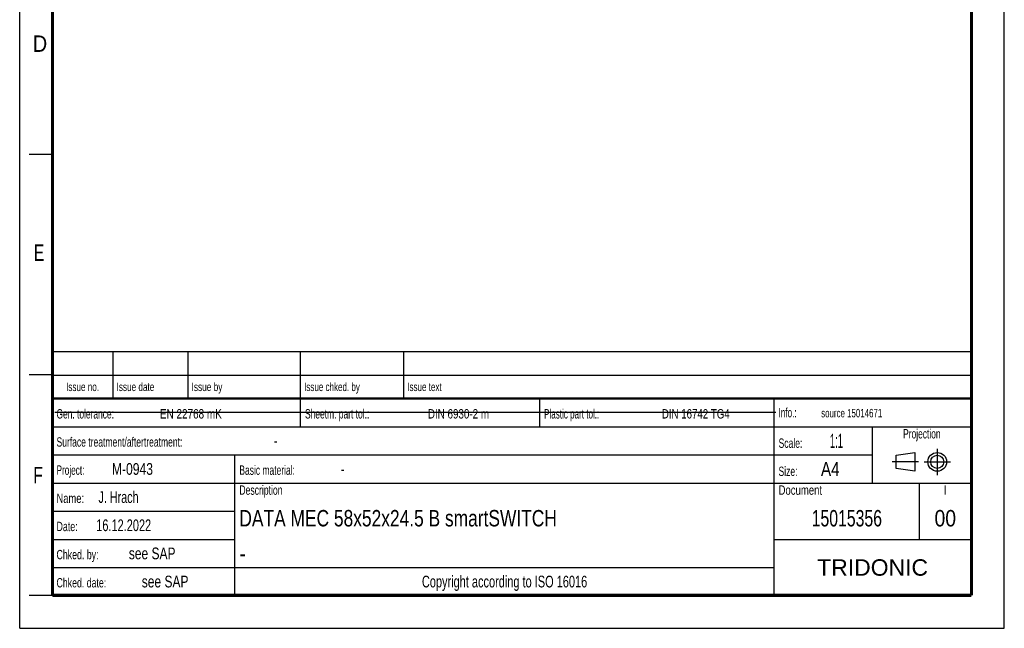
# Model space of a CAD drawing. Header units: millimetres. Extents: x 0 to 210, y 0 to 297.
# Tile 1 of 14: x 0 to 210, y 0 to 130. Entities that reach past the tile are written whole.
import ezdxf
from ezdxf.enums import TextEntityAlignment as Align

# ---------------------------------------------------------------- set-up
doc = ezdxf.new("R2010")
doc.units = ezdxf.units.MM
doc.header["$LTSCALE"] = 19.36
doc.linetypes.add('CENTER', pattern=[0.6, 0.375, -0.075, 0.075, -0.075])
doc.layers.get('0').update_dxf_attribs({"linetype": 'CONTINUOUS'})
doc.layers.add('DEFAULT_1', color=7, linetype='CENTER')
doc.layers.add('Z_NOTICE', color=7, linetype='CONTINUOUS')
doc.styles.get("Standard").update_dxf_attribs({"font": 'txt', "width": 0.7})
doc.styles.add('TEXTSTYLE_2', font='txt', dxfattribs={"width": 0.75})
doc.styles.add('TEXTSTYLE_4', font='arial.ttf')

# ---------------------------------------------------------------- blocks, each defined once
blk = doc.blocks.new('PROJEKTIONSMETHODE_BL0', base_point=(192.31, 35.47))
at = {"color": 2, "linetype": 'CONTINUOUS'}
for p, q in [((186.91, 36.87), (190.91, 37.47)), ((186.91, 34.07), (186.91, 36.87)), ((190.91, 37.47), (190.91, 33.47)), ((190.91, 33.47), (186.91, 34.07))]:
    blk.add_line(p, q, dxfattribs=at)
for radius in [2, 1.4]:
    blk.add_circle((195.71, 35.47), radius, dxfattribs=at)
at = {"layer": 'DEFAULT_1', "color": 2, "linetype": 'CENTER'}
for p, q in [((195.71, 38.27), (195.71, 32.67)), ((191.71, 35.47), (186.11, 35.47)), ((192.91, 35.47), (198.5, 35.47))]:
    blk.add_line(p, q, dxfattribs=at)

msp = doc.modelspace()

# ---------------------------------------------------------------- linework, layer by layer
at = {"color": 2, "linetype": 'CONTINUOUS'}
for p, q in [((0, 0), (0, 297)), ((210, 0), (210, 297)), ((7, 101), (2, 101)), ((6.913619, 48.960154), (6.913619, 58.960154)), ((6.913619, 58.960154), (202.913619, 58.960154)), ((19.913619, 48.960154), (19.913619, 58.960154)), ((35.913619, 48.960154), (35.913619, 58.960154)), ((59.913619, 48.960154), (59.913619, 58.960154)), ((81.913619, 48.960154), (81.913619, 58.960154)), ((202.913619, 48.960154), (202.913619, 58.960154)), ((7, 54), (2, 54)), ((6.913619, 53.960154), (202.913619, 53.960154)), ((6.913546, 6.960131), (6.913546, 48.960131)), ((6.913546, 48.960131), (202.913546, 48.960131)), ((6.913619, 48.960154), (202.913619, 48.960154)), ((59.913546, 42.960131), (59.913546, 48.960131)), ((110.913546, 42.960131), (110.913546, 48.960131)), ((160.913546, 6.960131), (160.913546, 48.960131)), ((202.913546, 6.960131), (202.913546, 48.960131)), ((6.913546, 42.960131), (202.913546, 42.960131)), ((181.913546, 30.960131), (181.913546, 42.960131)), ((6.913546, 36.960131), (181.913546, 36.960131)), ((45.913546, 6.960131), (45.913546, 36.960131)), ((6.913546, 30.960131), (202.913546, 30.960131)), ((191.913546, 18.960131), (191.913546, 30.960131)), ((6.913546, 24.960131), (45.913546, 24.960131)), ((6.913546, 18.960131), (45.913546, 18.960131)), ((160.913546, 18.960131), (202.913546, 18.960131)), ((6.913546, 12.960131), (160.913546, 12.960131)), ((7, 7), (2, 7)), ((6.913546, 6.960131), (202.913546, 6.960131)), ((0, 0), (210, 0))]:
    msp.add_line(p, q, dxfattribs=at)
at = {"color": 7, "linetype": 'CONTINUOUS'}
msp.add_line((7.468119, 46.04239), (161.268119, 46.04239), dxfattribs=at)
for points, const_width in [([(7, 7), (7, 290)], 0.7), ([(203, 7), (203, 290)], 0.7), ([(7, 49), (203, 49)], 0.5), ([(7, 7), (203, 7)], 0.7)]:
    msp.add_lwpolyline(points, dxfattribs=dict(at, const_width=const_width))

# ---------------------------------------------------------------- block references
at = {"color": 2, "linetype": 'CONTINUOUS'}
msp.add_blockref('PROJEKTIONSMETHODE_BL0', (192.305085, 35.469747), dxfattribs=at)

# ---------------------------------------------------------------- texts
at = {"color": 5, "linetype": 'CONTINUOUS', "style": 'TEXTSTYLE_2'}
for s, width, p in [('D', 0.904762, (2.807294, 122.85717)), ('E', 0.714286, (3.002453, 78.302471)), ('F', 0.714286, (2.922192, 30.897042))]:
    msp.add_text(s, height=3.5, dxfattribs=dict(at, width=width)).set_placement(p)
at = {"layer": 'Z_NOTICE', "color": 5, "linetype": 'CONTINUOUS', "style": 'TEXTSTYLE_2'}
for s, height, width, p in [('Issue date ', 1.8, 0.725108, (20.663619, 50.560154)), ('Issue by ', 1.8, 0.732804, (36.663619, 50.560154)), ('Issue chked. by', 1.8, 0.711111, (60.663619, 50.560154)), ('Issue text ', 1.8, 0.712121, (82.663619, 50.560154)), ('Gen. tolerance:', 2, 0.669841, (7.851046, 44.710131)), ('EN 22768 mK', 2, 0.792208, (29.91057, 44.710131)), ('Sheetm. part tol.:', 2, 0.67328, (60.851046, 44.710131)), ('DIN 6930-2 m', 2, 0.78373, (87.053427, 44.710131)), ('Plastic part tol.:', 2, 0.642857, (111.851046, 44.710131)), ('DIN 16742 TG4', 2, 0.772894, (136.958189, 44.710131)), ('Info.: ', 2, 0.64966, (161.851046, 44.960131)), ('Surface treatment/aftertreatment: ', 2, 0.681373, (7.851046, 38.710131)), ('Scale:  ', 2, 0.684524, (161.851046, 38.460131)), ('1:1', 3, 0.5, (172.803427, 38.460131)), ('-', 2.5, 0.714286, (54.184379, 38.710131)), ('Project: ', 2, 0.656085, (7.851046, 32.710131)), ('M-0943', 2.5, 0.77381, (19.66057, 32.710131)), ('Basic material: ', 2, 0.675595, (46.851046, 32.710131)), ('-', 2.5, 0.714286, (68.470094, 32.710131)), ('Size: ', 2, 0.678571, (161.851046, 32.460131)), (' A4', 3, 0.809524, (169.993903, 32.460131)), ('J. Hrach', 2.5, 0.6875, (16.803427, 26.710131)), ('Description', 2, 0.688312, (46.851046, 28.460131)), ('Document', 2, 0.761905, (161.851046, 28.460131)), ('Name: ', 2, 0.746032, (7.851046, 26.710131)), ('16.12.2022', 2.5, 0.7, (16.327237, 20.710131)), ('Date: ', 2, 0.706349, (7.851046, 20.710131)), ('Chked. by: ', 2, 0.701299, (7.851046, 14.710131)), ('see SAP', 2.5, 0.765306, (23.279618, 14.710131)), ('Chked. date: ', 2, 0.699634, (7.851046, 8.710131)), ('see SAP', 2.5, 0.765306, (26.041522, 8.710131))]:
    msp.add_text(s, height=height, dxfattribs=dict(at, width=width)).set_placement(p)
for s, height, width, p in [('Issue no.', 1.8, 0.719577, (13.413619, 50.560154)), ('Projection', 2, 0.671429, (192.413546, 40.460131)), ('I', 2, 0.833333, (197.413546, 28.460131)), ('Copyright according to ISO 16016', 2.5, 0.700149, (103.413546, 8.710131))]:
    msp.add_text(s, height=height, dxfattribs=dict(at, width=width)).set_placement(p, align=Align.CENTER)
at = {"layer": 'Z_NOTICE', "color": 5, "linetype": 'CONTINUOUS', "width": 0.7}
msp.add_text('source 15014671', height=1.8, dxfattribs=at).set_placement((170.946284, 44.960131))
at = {"layer": 'Z_NOTICE', "color": 7, "linetype": 'CONTINUOUS', "style": 'TEXTSTYLE_2'}
for s, width, p in [('DATA MEC 58x52x24.5 B smartSWITCH', 0.791486, (46.851046, 21.710131)), ('-', 0.904762, (46.851046, 14.210131))]:
    msp.add_text(s, height=3.5, dxfattribs=dict(at, width=width)).set_placement(p)
for s, width, p in [('15015356', 0.720238, (176.413546, 21.710131)), ('00', 0.880952, (197.413546, 21.710131))]:
    msp.add_text(s, height=3.5, dxfattribs=dict(at, width=width)).set_placement(p, align=Align.CENTER)
at = {"layer": 'Z_NOTICE', "color": 5, "linetype": 'CONTINUOUS', "style": 'TEXTSTYLE_4'}
msp.add_text('TRIDONIC', height=3.5, dxfattribs=at).set_placement((181.913546, 11.210131), align=Align.CENTER)

doc.saveas('drawing.dxf')
